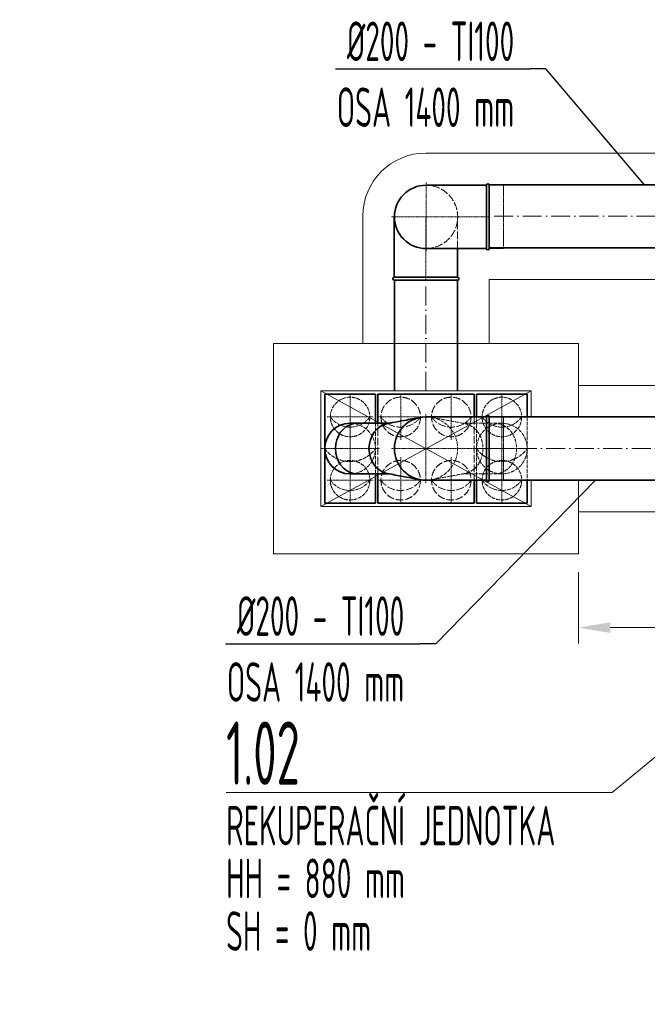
# Model space of a CAD drawing. Header units: millimetres. Extents: x -118717 to 8962, y 22910 to 145283.
# Tile 188 of 193: x 675 to 2660, y 110332 to 113444. Entities that reach past the tile are written whole.
import ezdxf

# ---------------------------------------------------------------- set-up
doc = ezdxf.new("R2010")
doc.units = ezdxf.units.MM
for name, pattern in [('ACAD_ISO02W100', [15, 12, -3]), ('ACAD_ISO10W100', [18, 12, -3, 0, -3]), ('phl_thick', [0])]:
    doc.linetypes.add(name, pattern=pattern)
for name, color, linetype, lineweight in [('VZT_01 SUP (PŘÍVOD) - OBRYS', 5, 'Continuous', 35), ('VZT_02 SUP (PŘÍVOD) - OSA', 5, 'ACAD_ISO10W100', 5), ('VZT_04 SUP (PŘÍVOD) - SKRYTÉ', 5, 'ACAD_ISO02W100', 5), ('VZT_05 ETA (ODVOD) - OBRYS', 6, 'Continuous', 35), ('VZT_06 ETA (ODVOD) - OSA', 6, 'ACAD_ISO10W100', 5), ('VZT_08 ETA (ODVOD) - SKRYTÉ', 6, 'ACAD_ISO02W100', 5), ('VZT_0B ETA (ODVOD)', 6, 'Continuous', 35), ('VZT_50 POPIS - OBECNE', 7, 'Continuous', 13), ('VZT_60_KOTY - DIMENZE', 7, 'Continuous', 5), ('VZT_IZOLACE - TEPELNÁ', 6, 'IZOLACE TEPELNA', 13)]:
    doc.layers.add(name, color=color, linetype=linetype, lineweight=lineweight)
doc.layers.add('VZT_03 SUP (PŘÍVOD) - NETISK', color=8, linetype='ACAD_ISO02W100', lineweight=5, plot=False)
doc.styles.add('EVORA_125', font='isocp.shx', dxfattribs={"width": 0.6, "height": 125})
doc.styles.add('ISOCP 4.0', font='isocp.shx', dxfattribs={"width": 0.6, "height": 4})
doc.styles.get("Standard").update_dxf_attribs({"font": 'arial.ttf'})
doc.linetypes.add('IZOLACE TEPELNA', pattern='A,12.7,-1.5,["T",Standard,S=2.54,R=0,X=0,Y=-1.27],-3', length=17.2)

msp = doc.modelspace()

# ---------------------------------------------------------------- linework, layer by layer
at = {"layer": 'VZT_01 SUP (PŘÍVOD) - OBRYS'}
for p, q in [((1859.8, 112629.8), (1859.8, 112820.8)), ((2059.8, 112629.8), (2059.9, 112720.8)), ((1859.8, 112629.8), (2059.8, 112629.8)), ((1859.8, 112620.8), (2059.8, 112620.8)), ((1807.5, 112168.5), (1807.5, 112260.8)), ((1807.5, 112260.8), (2112.5, 112260.8)), ((2112.5, 112260.8), (2112.5, 112188.3)), ((1807.5, 111915.8), (1807.5, 112008.5)), ((2112.5, 111988.3), (2112.5, 111915.8)), ((2112.5, 111915.8), (1807.5, 111915.8))]:
    msp.add_line(p, q, dxfattribs=at)
for points in [[(2151.1, 112920.8), (1960.1, 112920.9)], [(2151.2, 112720.8), (2151.1, 112920.8)], [(2160.2, 112720.8), (2160.1, 112920.8)], [(2160.2, 112922.7), (3406.9, 112922.7)], [(2151.2, 112720.8), (1960.2, 112720.7)], [(2160.2, 112722.7), (3406.9, 112722.7)], [(1860, 112620.8), (1860, 112270.8)], [(2060, 112620.8), (2060, 112270.8)]]:
    msp.add_lwpolyline(points, dxfattribs=at)
for centre, radius, start, end in [((2155.6, 112920.8), 4.5, 0.0232, 180.0232), ((1960.2, 112820.9), 100, 90.0232, 270.0232), ((2155.7, 112720.8), 4.5, 180.0232, 0.0232), ((1859.8, 112625.3), 4.5, 90.0105, 270.0105), ((2059.8, 112625.3), 4.5, 270.0105, 90.0105)]:
    msp.add_arc(centre, radius, start, end, dxfattribs=at)
at = {"layer": 'VZT_02 SUP (PŘÍVOD) - OSA', "ltscale": 0.3}
for p, q in [((1959.8, 112620.8), (1959.8, 112820.8)), ((1880, 112260.8), (1880, 112188.3)), ((2040, 112260.8), (2040, 112188.3)), ((1807.5, 112188.3), (1880, 112188.3)), ((1880, 112188.3), (1952.5, 112188.3)), ((1880, 112115.8), (1880, 112188.3)), ((1967.5, 112188.3), (2040, 112188.3)), ((2040, 112188.3), (2112.5, 112188.3)), ((2040, 112115.8), (2040, 112188.3)), ((1880, 112060.8), (1880, 111988.3)), ((2040, 112060.8), (2040, 111988.3)), ((1807.5, 111988.3), (1880, 111988.3)), ((1880, 111988.3), (1952.5, 111988.3)), ((1880, 111915.8), (1880, 111988.3)), ((1967.5, 111988.3), (2040, 111988.3)), ((2040, 111988.3), (2112.5, 111988.3)), ((2040, 111915.8), (2040, 111988.3)), ((2200, 111988.3), (2127.5, 111988.3))]:
    msp.add_line(p, q, dxfattribs=at)
for points in [[(1960.2, 112820.7), (1960.1, 112930.7)], [(1960.2, 112820.7), (1850.2, 112820.7)], [(2160.2, 112820.8), (1960.2, 112820.7)], [(1960.2, 112820.7), (1960.2, 112710.7)]]:
    msp.add_lwpolyline(points, dxfattribs=at)
at = {"layer": 'VZT_02 SUP (PŘÍVOD) - OSA', "ltscale": 5}
for points in [[(3406.9, 112822.7), (2160.2, 112822.7)], [(1960, 112270.8), (1960, 112620.8)]]:
    msp.add_lwpolyline(points, dxfattribs=at)
at = {"layer": 'VZT_03 SUP (PŘÍVOD) - NETISK', "ltscale": 0.4}
msp.add_lwpolyline([(2160.2, 112720.8), (2205.2, 112720.8), (2205.1, 112920.8), (2160.1, 112920.8)], dxfattribs=at)
at = {"layer": 'VZT_04 SUP (PŘÍVOD) - SKRYTÉ', "ltscale": 2}
for p, q in [((2059.9, 112720.8), (2059.9, 112820.8)), ((2112.5, 112188.3), (2112.5, 111988.3)), ((1807.5, 112008.5), (1807.5, 112168.5))]:
    msp.add_line(p, q, dxfattribs=at)
for centre in [(1880, 112188.3), (1880, 112188.3), (2040, 112188.3), (2040, 112188.3), (1880, 111988.3), (1880, 111988.3), (2040, 111988.3), (2040, 111988.3)]:
    msp.add_circle(centre, 62.5, dxfattribs=at)
for centre, radius, start, end in [((1960.2, 112820.9), 100, 270.0232, 90.0232), ((1880, 112232.8), 76.7, 215.4307, 324.5693), ((2040, 112232.8), 76.7, 215.4307, 324.5693), ((1880, 112032.8), 76.7, 215.4307, 324.5693), ((2040, 112032.8), 76.7, 215.4307, 324.5693)]:
    msp.add_arc(centre, radius, start, end, dxfattribs=at)
at = {"layer": 'VZT_05 ETA (ODVOD) - OBRYS'}
for points in [[(3697.2, 112188.3), (2160, 112188.3)], [(3697.2, 111988.3), (2160, 111988.3)]]:
    msp.add_lwpolyline(points, dxfattribs=at)
at = {"layer": 'VZT_06 ETA (ODVOD) - OSA', "ltscale": 0.3}
for p, q in [((1720, 112260.8), (1720, 112188.3)), ((2200, 112260.8), (2200, 112188.3)), ((1647.5, 112188.3), (1720, 112188.3)), ((1720, 112115.8), (1720, 112188.3)), ((1720, 112188.3), (1792.5, 112188.3)), ((1720, 112181.3), (1720, 112088.5)), ((1960, 112088.3), (1960, 112198.3)), ((2200, 112188.3), (2127.5, 112188.3)), ((2200, 112115.8), (2200, 112188.3)), ((2272.5, 112188.3), (2200, 112188.3)), ((2200, 112181.3), (2200, 112088.5)), ((1627.2, 112088.5), (1720, 112088.5)), ((1720, 112088.5), (1812.8, 112088.5)), ((1720, 111995.7), (1720, 112088.5)), ((1960, 112088.3), (1850, 112088.3)), ((1960, 112088.3), (1960, 111978.3)), ((2160, 112088.3), (1960, 112088.3)), ((2200, 112088.5), (2107.2, 112088.5)), ((2292.8, 112088.5), (2200, 112088.5)), ((2200, 111995.7), (2200, 112088.5)), ((1720, 112060.8), (1720, 111988.3)), ((2200, 112060.8), (2200, 111988.3)), ((1647.5, 111988.3), (1720, 111988.3)), ((1720, 111915.8), (1720, 111988.3)), ((1720, 111988.3), (1792.5, 111988.3)), ((2200, 111915.8), (2200, 111988.3)), ((2272.5, 111988.3), (2200, 111988.3))]:
    msp.add_line(p, q, dxfattribs=at)
at = {"layer": 'VZT_06 ETA (ODVOD) - OSA', "ltscale": 5}
msp.add_lwpolyline([(2160, 112088.3), (3697.2, 112088.3)], dxfattribs=at)
at = {"layer": 'VZT_08 ETA (ODVOD) - SKRYTÉ'}
for p, q in [((2120, 111988.3), (2120, 112188.3)), ((2280, 112188.3), (2280, 111988.3)), ((1800, 112008.5), (1800, 112168.5)), ((2200, 112168.5), (2076.5, 112168.5)), ((2200, 112008.5), (2076.5, 112008.5))]:
    msp.add_line(p, q, dxfattribs=at)
at = {"layer": 'VZT_08 ETA (ODVOD) - SKRYTÉ', "ltscale": 0.4}
for p, q in [((2205, 112188.3), (2160, 112188.3)), ((2205, 111988.3), (2205, 112188.3)), ((2160, 111988.3), (2205, 111988.3))]:
    msp.add_line(p, q, dxfattribs=at)
at = {"layer": 'VZT_08 ETA (ODVOD) - SKRYTÉ'}
for centre in [(1720, 112188.3), (2200, 112188.3), (1720, 111988.3), (2200, 111988.3)]:
    msp.add_circle(centre, 62.5, dxfattribs=at)
for centre, radius, start, end in [((1720, 112232.8), 76.7, 215.4307, 324.5693), ((1960, 112088.5), 100, 270, 90), ((2200, 112232.8), 76.7, 215.4307, 324.5693), ((1720, 112088.5), 80, 270, 90), ((2200, 112088.5), 80, 90, 270), ((2200, 112088.5), 80, 270, 90), ((1720, 112145.4), 98.2, 215.4307, 324.5693), ((2200, 112145.4), 98.2, 215.4307, 324.5693), ((1720, 112032.8), 76.7, 215.4307, 324.5693), ((2200, 112032.8), 76.7, 215.4307, 324.5693)]:
    msp.add_arc(centre, radius, start, end, dxfattribs=at)
at = {"layer": 'VZT_08 ETA (ODVOD) - SKRYTÉ', "extrusion": (-4.89496e-17, -2.6306e-16, -1)}
for centre in [(2071, 112088.5), (2177.1, 112088.5)]:
    msp.add_ellipse(centre, major_axis=(0, 80), ratio=0.866025, start_param=0.159775, end_param=2.981818, dxfattribs=at)
at = {"layer": 'VZT_08 ETA (ODVOD) - SKRYTÉ'}
for points, knots in [([(1978.3, 112186.8), (1979.7, 112186.6), (1981.1, 112186.3), (1986.6, 112185.3), (1990.8, 112184.5), (2007.3, 112181.4), (2019.7, 112179.1), (2048.8, 112173.7), (2065.4, 112170.6), (2082, 112167.5)], [0, 0, 0, 0, 10, 10, 40, 40, 130.000003, 130.000003, 250.589306, 250.589306, 250.589306, 250.589306]), ([(2082, 112009.5), (2080.6, 112009.3), (2079.3, 112009), (2073.7, 112008), (2069.6, 112007.2), (2053.1, 112004.1), (2040.7, 112001.8), (2011.6, 111996.4), (1995, 111993.3), (1978.3, 111990.2)], [0, 0, 0, 0, 10, 10, 40, 40, 130.000005, 130.000005, 250.589308, 250.589308, 250.589308, 250.589308])]:
    msp.add_open_spline(points, degree=3, knots=knots, dxfattribs=at)
at = {"layer": 'VZT_0B ETA (ODVOD)'}
for p, q in [((1800, 112260.8), (1640, 112260.8)), ((1640, 112260.8), (1640, 111915.8)), ((1800, 112168.5), (1800, 112260.8)), ((2120, 112188.3), (2120, 112260.8)), ((2120, 112260.8), (2280, 112260.8)), ((2280, 112260.8), (2280, 112188.3)), ((2151, 112188.3), (1960, 112188.3)), ((2151, 111988.3), (2151, 112188.3)), ((2160, 111988.3), (2160, 112188.3)), ((1843.4, 112168.5), (1720, 112168.5)), ((1843.4, 112008.5), (1720, 112008.5)), ((1800, 111915.8), (1800, 112008.5)), ((2151, 111988.3), (1960, 111988.3)), ((2120, 111915.8), (2120, 111988.3)), ((2280, 111988.3), (2280, 111915.8)), ((1640, 111915.8), (1800, 111915.8)), ((2280, 111915.8), (2120, 111915.8))]:
    msp.add_line(p, q, dxfattribs=at)
for centre, radius, start, end in [((1960, 112088.5), 100, 90, 270), ((1960, 112088.5), 100, 90, 270), ((2155.5, 112188.3), 4.5, 0, 180), ((1720, 112088.5), 80, 90, 270), ((2155.5, 111988.3), 4.5, 180, 0)]:
    msp.add_arc(centre, radius, start, end, dxfattribs=at)
for centre in [(1742.9, 112088.5), (1849, 112088.5)]:
    msp.add_ellipse(centre, major_axis=(0, 80), ratio=0.866025, start_param=0.159775, end_param=2.981818, dxfattribs=at)
for points, knots in [([(1838, 112167.5), (1839.3, 112167.7), (1840.7, 112168), (1846.2, 112169), (1850.4, 112169.8), (1866.9, 112172.9), (1879.3, 112175.2), (1908.3, 112180.6), (1925, 112183.7), (1941.6, 112186.8)], [0, 0, 0, 0, 10, 10, 40, 40, 130.000005, 130.000005, 250.589308, 250.589308, 250.589308, 250.589308]), ([(1941.6, 111990.2), (1940.3, 111990.5), (1938.9, 111990.7), (1933.4, 111991.8), (1929.2, 111992.5), (1912.6, 111995.6), (1900.2, 111997.9), (1871.2, 112003.3), (1854.6, 112006.4), (1838, 112009.5)], [0, 0, 0, 0, 10, 10, 40, 40, 130.000003, 130.000003, 250.589306, 250.589306, 250.589306, 250.589306])]:
    msp.add_open_spline(points, degree=3, knots=knots, dxfattribs=at)
at = {"layer": 'VZT_50 POPIS - OBECNE', "linetype": 'phl_thick'}
for p, q in [((2442.5, 112420.8), (1477.5, 112420.8)), ((1477.5, 112420.8), (1477.5, 111755.8)), ((2442.5, 112188.3), (2442.5, 112420.8)), ((1627.5, 112270.8), (2292.5, 111905.8)), ((1627.5, 111905.8), (2292.5, 112270.8)), ((2292.5, 112270.8), (1627.5, 112270.8)), ((1627.5, 112270.8), (1627.5, 111905.8)), ((2292.5, 112188.3), (2292.5, 112270.8)), ((2292.5, 111905.8), (2292.5, 111988.3)), ((2442.5, 111755.8), (2442.5, 111988.3)), ((1627.5, 111905.8), (2292.5, 111905.8)), ((1477.5, 111755.8), (2442.5, 111755.8)), ((2442.5, 111698.2), (2442.5, 111472.4)), ((3137.7, 111522.4), (2542.5, 111522.4))]:
    msp.add_line(p, q, dxfattribs=at)
at = {"layer": 'VZT_50 POPIS - OBECNE'}
for points in [[(3399.3, 111701.6), (2548.7, 111000.7)], [(1328, 111000.7), (2548.7, 111000.7)]]:
    msp.add_lwpolyline(points, dxfattribs=at)
at = {"layer": 'VZT_50 POPIS - OBECNE', "linetype": 'phl_thick'}
msp.add_solid([(2542.5, 111539.1), (2542.5, 111505.7), (2442.5, 111522.4)], dxfattribs=at)
at = {"layer": 'VZT_60_KOTY - DIMENZE', "linetype": 'ByBlock', "lineweight": -2}
for p, q in [((2338.9, 113288.4), (2288.9, 113288.4)), ((1991.3, 111471.4), (1941.3, 111471.4))]:
    msp.add_line(p, q, dxfattribs=at)
for points in [[(1673.6, 113288.4), (2288.9, 113288.4)], [(2651.2, 112922.7), (2338.9, 113288.4)], [(2495.9, 111988.3), (1991.3, 111471.4)], [(1326.1, 111471.4), (1941.3, 111471.4)]]:
    msp.add_lwpolyline(points, dxfattribs=at)
at = {"layer": 'VZT_IZOLACE - TEPELNÁ', "ltscale": 0.5}
for p, q in [((3237.9, 113022.7), (1960, 113022.7)), ((1760, 112420.8), (1760, 112822.7)), ((3237.9, 112622.7), (2160, 112622.7)), ((2160, 112420.8), (2160, 112622.7)), ((3237.9, 112288.3), (2442.5, 112288.3)), ((3237.9, 111888.3), (2442.5, 111888.3))]:
    msp.add_line(p, q, dxfattribs=at)
msp.add_arc((1960, 112822.7), 200, 90, 180, dxfattribs=at)

# ---------------------------------------------------------------- texts
at = {"layer": 'VZT_50 POPIS - OBECNE', "linetype": 'phl_thick', "insert": (1328, 111225.7), "char_height": 200, "attachment_point": 1, "line_spacing_factor": 0.8, "style": 'ISOCP 4.0'}
msp.add_mtext('1.02\\P{\\H0.625x;REKUPERAČNÍ JEDNOTKA\\PHH = 880 mm\\PSH = 0 mm}', dxfattribs=at)
at = {"layer": 'VZT_60_KOTY - DIMENZE', "linetype": 'phl_thick', "char_height": 125, "attachment_point": 3, "style": 'EVORA_125'}
for insert in [(2238.9, 113438.4), (1891.3, 111621.4)]:
    msp.add_mtext('%%C200 - TI100\\POSA 1400\\~mm', dxfattribs=dict(at, insert=insert))

doc.saveas('drawing.dxf')
